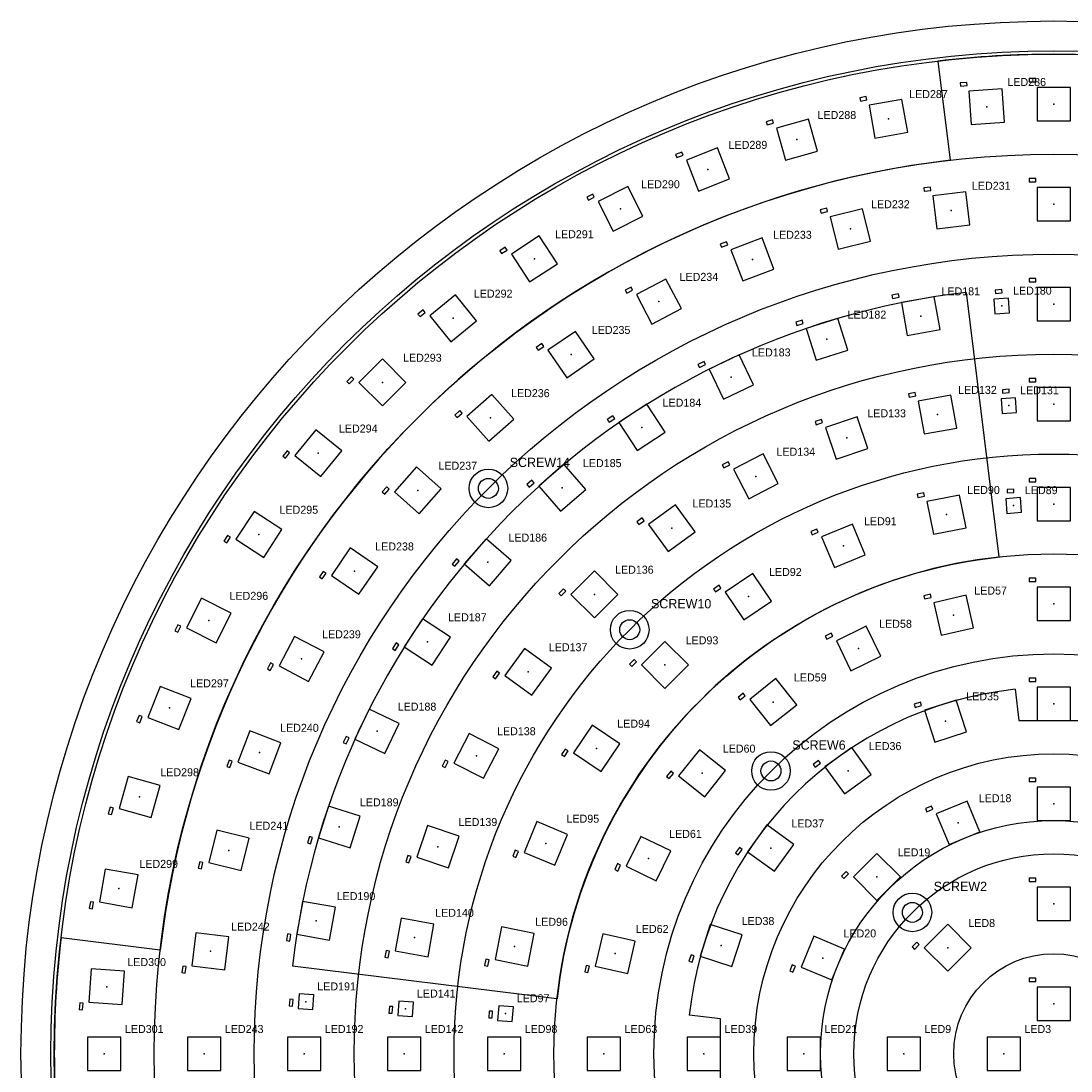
# Model space of a CAD drawing. Header units: millimetres. Extents: x -155 to 155, y -155 to 155.
# Tile 2 of 4: x -155 to 3, y -3 to 155. Entities that reach past the tile are written whole.
import ezdxf

# ---------------------------------------------------------------- set-up
doc = ezdxf.new("R2010")
doc.units = ezdxf.units.MM
for name, color, linetype in [('CAP_0402_BODY', 3, 'CONTINUOUS'), ('LABELS', 7, 'CONTINUOUS'), ('LED_2020_BODY', 30, 'CONTINUOUS'), ('LED_5050_BODY', 5, 'CONTINUOUS'), ('LED_CENTRES', 8, 'CONTINUOUS'), ('MOUNT_DRILL', 2, 'CONTINUOUS'), ('MOUNT_PAD_OD', 2, 'CONTINUOUS'), ('PCB_OUTLINE', 7, 'CONTINUOUS'), ('RING_BOUNDARIES', 8, 'CONTINUOUS'), ('SENSOR_REF', 9, 'CONTINUOUS'), ('TARGET_PATTERN', 1, 'CONTINUOUS')]:
    doc.layers.add(name, color=color, linetype=linetype)

msp = doc.modelspace()

# ---------------------------------------------------------------- linework, layer by layer
at = {"layer": 'CAP_0402_BODY'}
for p, q in [((-13.02, 145.79), (-14.02, 145.72)), ((-14.02, 145.72), (-13.98, 145.23)), ((-13.98, 145.23), (-12.98, 145.3)), ((-12.98, 145.3), (-13.02, 145.79)), ((-2.7, 146.35), (-3.7, 146.35)), ((-3.7, 146.35), (-3.7, 145.85)), ((-3.7, 145.85), (-2.7, 145.85)), ((-2.7, 145.85), (-2.7, 146.35)), ((-28.12, 143.65), (-29.11, 143.47)), ((-29.11, 143.47), (-29.02, 142.98)), ((-28.04, 143.16), (-28.12, 143.65)), ((-29.02, 142.98), (-28.04, 143.16)), ((-42.18, 140.17), (-43.14, 139.89)), ((-43.14, 139.89), (-43.01, 139.41)), ((-43.01, 139.41), (-42.05, 139.68)), ((-42.05, 139.68), (-42.18, 140.17)), ((-55.81, 135.32), (-56.74, 134.95)), ((-56.74, 134.95), (-56.56, 134.49)), ((-56.56, 134.49), (-55.63, 134.85)), ((-55.63, 134.85), (-55.81, 135.32)), ((-2.7, 131.35), (-3.7, 131.35)), ((-3.7, 131.35), (-3.7, 130.85)), ((-3.7, 130.85), (-2.7, 130.85)), ((-2.7, 130.85), (-2.7, 131.35)), ((-18.51, 130.07), (-19.51, 129.95)), ((-19.51, 129.95), (-19.45, 129.45)), ((-19.45, 129.45), (-18.45, 129.57)), ((-18.45, 129.57), (-18.51, 130.07)), ((-69.18, 129), (-70.07, 128.54)), ((-70.07, 128.54), (-69.84, 128.09)), ((-69.84, 128.09), (-68.95, 128.55)), ((-68.95, 128.55), (-69.18, 129)), ((-34.06, 126.89), (-35.03, 126.65)), ((-35.03, 126.65), (-34.91, 126.16)), ((-34.91, 126.16), (-33.94, 126.4)), ((-33.94, 126.4), (-34.06, 126.89)), ((-49.1, 121.86), (-50.04, 121.5)), ((-50.04, 121.5), (-49.86, 121.03)), ((-49.86, 121.03), (-48.92, 121.39)), ((-48.92, 121.39), (-49.1, 121.86)), ((-82.31, 121.04), (-83.14, 120.5)), ((-83.14, 120.5), (-82.87, 120.08)), ((-82.87, 120.08), (-82.03, 120.62)), ((-82.03, 120.62), (-82.31, 121.04)), ((-63.43, 115.05), (-64.32, 114.59)), ((-63.2, 114.61), (-63.43, 115.05)), ((-2.7, 116.35), (-3.7, 116.35)), ((-3.7, 116.35), (-3.7, 115.85)), ((-3.7, 115.85), (-2.7, 115.85)), ((-2.7, 115.85), (-2.7, 116.35)), ((-64.32, 114.59), (-64.09, 114.14)), ((-64.09, 114.14), (-63.2, 114.61)), ((-23.29, 114.03), (-24.28, 113.85)), ((-24.28, 113.85), (-24.19, 113.36)), ((-24.19, 113.36), (-23.21, 113.53)), ((-23.21, 113.53), (-23.29, 114.03)), ((-7.77, 114.69), (-8.77, 114.62)), ((-8.77, 114.62), (-8.74, 114.12)), ((-8.74, 114.12), (-7.74, 114.19)), ((-7.74, 114.19), (-7.77, 114.69)), ((-94.65, 111.65), (-95.43, 111.02)), ((-95.43, 111.02), (-95.11, 110.63)), ((-95.11, 110.63), (-94.34, 111.26)), ((-94.34, 111.26), (-94.65, 111.65)), ((-37.77, 110.08), (-38.72, 109.78)), ((-38.72, 109.78), (-38.57, 109.3)), ((-38.57, 109.3), (-37.62, 109.61)), ((-37.62, 109.61), (-37.77, 110.08)), ((-76.84, 106.57), (-77.66, 106)), ((-77.66, 106), (-77.38, 105.59)), ((-77.38, 105.59), (-76.55, 106.15)), ((-76.55, 106.15), (-76.84, 106.57)), ((-52.48, 103.88), (-53.39, 103.45)), ((-53.39, 103.45), (-53.17, 102.99)), ((-53.17, 102.99), (-52.27, 103.42)), ((-52.27, 103.42), (-52.48, 103.88)), ((-105.39, 101.58), (-106.1, 100.87)), ((-106.1, 100.87), (-105.75, 100.52)), ((-105.75, 100.52), (-105.04, 101.22)), ((-105.04, 101.22), (-105.39, 101.58)), ((-2.7, 101.35), (-3.7, 101.35)), ((-3.7, 101.35), (-3.7, 100.85)), ((-2.7, 100.85), (-2.7, 101.35)), ((-6.7, 99.73), (-7.7, 99.66)), ((-7.7, 99.66), (-7.66, 99.16)), ((-6.66, 99.23), (-6.7, 99.73)), ((-3.7, 100.85), (-2.7, 100.85)), ((-20.79, 99.23), (-21.77, 99.05)), ((-21.77, 99.05), (-21.68, 98.56)), ((-21.68, 98.56), (-20.7, 98.74)), ((-20.7, 98.74), (-20.79, 99.23)), ((-7.66, 99.16), (-6.66, 99.23)), ((-89.12, 96.53), (-89.87, 95.86)), ((-89.54, 95.49), (-88.79, 96.15)), ((-88.79, 96.15), (-89.12, 96.53)), ((-89.87, 95.86), (-89.54, 95.49)), ((-66.17, 95.74), (-67, 95.19)), ((-67, 95.19), (-66.73, 94.77)), ((-66.73, 94.77), (-65.89, 95.32)), ((-65.89, 95.32), (-66.17, 95.74)), ((-34.86, 95.21), (-35.8, 94.89)), ((-35.8, 94.89), (-35.65, 94.41)), ((-35.65, 94.41), (-34.7, 94.73)), ((-34.7, 94.73), (-34.86, 95.21)), ((-115.07, 90.47), (-115.7, 89.7)), ((-115.31, 89.38), (-114.68, 90.16)), ((-114.68, 90.16), (-115.07, 90.47)), ((-115.7, 89.7), (-115.31, 89.38)), ((-48.86, 88.84), (-49.75, 88.38)), ((-49.75, 88.38), (-49.52, 87.93)), ((-49.52, 87.93), (-48.63, 88.39)), ((-48.63, 88.39), (-48.86, 88.84)), ((-78.32, 86.08), (-79.08, 85.43)), ((-79.08, 85.43), (-78.75, 85.05)), ((-78.75, 85.05), (-78, 85.7)), ((-78, 85.7), (-78.32, 86.08)), ((-2.7, 86.35), (-3.7, 86.35)), ((-3.7, 86.35), (-3.7, 85.85)), ((-3.7, 85.85), (-2.7, 85.85)), ((-2.7, 85.85), (-2.7, 86.35)), ((-100.11, 85.08), (-100.77, 84.33)), ((-100.77, 84.33), (-100.4, 84)), ((-100.4, 84), (-99.73, 84.75)), ((-99.73, 84.75), (-100.11, 85.08)), ((-19.49, 84.16), (-20.47, 83.97)), ((-20.47, 83.97), (-20.38, 83.48)), ((-20.38, 83.48), (-19.4, 83.67)), ((-19.4, 83.67), (-19.49, 84.16)), ((-6, 84.74), (-6.99, 84.67)), ((-6.99, 84.67), (-6.96, 84.17)), ((-6.96, 84.17), (-5.96, 84.24)), ((-5.96, 84.24), (-6, 84.74)), ((-61.76, 80.41), (-62.57, 79.82)), ((-61.46, 80), (-61.76, 80.41)), ((-62.57, 79.82), (-62.27, 79.41)), ((-62.27, 79.41), (-61.46, 80)), ((-124, 77.79), (-124.54, 76.95)), ((-124.12, 76.68), (-123.58, 77.51)), ((-123.58, 77.51), (-124, 77.79)), ((-35.54, 78.74), (-36.46, 78.36)), ((-36.46, 78.36), (-36.27, 77.9)), ((-36.27, 77.9), (-35.35, 78.28)), ((-35.35, 78.28), (-35.54, 78.74)), ((-124.54, 76.95), (-124.12, 76.68)), ((-89.62, 74.25), (-90.28, 73.49)), ((-89.24, 73.92), (-89.62, 74.25)), ((-90.28, 73.49), (-89.9, 73.16)), ((-89.9, 73.16), (-89.24, 73.92)), ((-109.63, 72.39), (-110.2, 71.57)), ((-110.2, 71.57), (-109.79, 71.29)), ((-109.79, 71.29), (-109.22, 72.11)), ((-109.22, 72.11), (-109.63, 72.39)), ((-2.7, 71.35), (-3.7, 71.35)), ((-3.7, 71.35), (-3.7, 70.85)), ((-2.7, 70.85), (-2.7, 71.35)), ((-73.57, 69.76), (-74.28, 69.05)), ((-73.93, 68.7), (-73.22, 69.4)), ((-73.22, 69.4), (-73.57, 69.76)), ((-50.22, 70.3), (-51.05, 69.74)), ((-51.05, 69.74), (-50.77, 69.33)), ((-50.77, 69.33), (-49.94, 69.88)), ((-49.94, 69.88), (-50.22, 70.3)), ((-3.7, 70.85), (-2.7, 70.85)), ((-74.28, 69.05), (-73.93, 68.7)), ((-18.51, 68.96), (-19.48, 68.74)), ((-19.48, 68.74), (-19.37, 68.25)), ((-19.37, 68.25), (-18.4, 68.47)), ((-18.4, 68.47), (-18.51, 68.96)), ((-131.46, 64.37), (-131.92, 63.49)), ((-131.92, 63.49), (-131.47, 63.26)), ((-131.47, 63.26), (-131.01, 64.15)), ((-131.01, 64.15), (-131.46, 64.37)), ((-33.39, 63.11), (-34.29, 62.68)), ((-33.17, 62.66), (-33.39, 63.11)), ((-98.71, 61.66), (-99.26, 60.82)), ((-98.29, 61.38), (-98.71, 61.66)), ((-34.29, 62.68), (-34.07, 62.23)), ((-34.07, 62.23), (-33.17, 62.66)), ((-99.26, 60.82), (-98.84, 60.54)), ((-98.84, 60.54), (-98.29, 61.38)), ((-117.56, 58.65), (-118.02, 57.77)), ((-117.58, 57.53), (-117.12, 58.42)), ((-117.12, 58.42), (-117.56, 58.65)), ((-62.97, 59.15), (-63.67, 58.44)), ((-63.67, 58.44), (-63.32, 58.09)), ((-63.32, 58.09), (-62.61, 58.8)), ((-62.61, 58.8), (-62.97, 59.15)), ((-118.02, 57.77), (-117.58, 57.53)), ((-83.58, 57.39), (-84.17, 56.58)), ((-83.76, 56.28), (-83.18, 57.09)), ((-83.18, 57.09), (-83.58, 57.39)), ((-84.17, 56.58), (-83.76, 56.28)), ((-2.7, 56.35), (-3.7, 56.35)), ((-3.7, 56.35), (-3.7, 55.85)), ((-3.7, 55.85), (-2.7, 55.85)), ((-2.7, 55.85), (-2.7, 56.35)), ((-46.6, 54.1), (-47.38, 53.48)), ((-47.07, 53.09), (-46.29, 53.71)), ((-46.29, 53.71), (-46.6, 54.1)), ((-47.38, 53.48), (-47.07, 53.09)), ((-19.98, 52.76), (-20.93, 52.45)), ((-20.93, 52.45), (-20.78, 51.97)), ((-20.78, 51.97), (-19.83, 52.28)), ((-19.83, 52.28), (-19.98, 52.76)), ((-137.28, 50.78), (-137.65, 49.85)), ((-136.82, 50.6), (-137.28, 50.78)), ((-137.18, 49.67), (-136.82, 50.6)), ((-137.65, 49.85), (-137.18, 49.67)), ((-106.2, 47.61), (-106.63, 46.71)), ((-105.75, 47.39), (-106.2, 47.61)), ((-106.18, 46.49), (-105.75, 47.39)), ((-106.63, 46.71), (-106.18, 46.49)), ((-73.3, 45.73), (-73.85, 44.9)), ((-72.88, 45.45), (-73.3, 45.73)), ((-73.85, 44.9), (-73.44, 44.62)), ((-73.44, 44.62), (-72.88, 45.45)), ((-123.77, 44.05), (-124.13, 43.12)), ((-124.13, 43.12), (-123.66, 42.94)), ((-123.3, 43.88), (-123.77, 44.05)), ((-123.66, 42.94), (-123.3, 43.88)), ((-91.31, 44.06), (-91.77, 43.17)), ((-91.77, 43.17), (-91.33, 42.94)), ((-91.33, 42.94), (-90.87, 43.83)), ((-90.87, 43.83), (-91.31, 44.06)), ((-35.31, 44), (-36.12, 43.41)), ((-36.12, 43.41), (-35.82, 43.01)), ((-35.82, 43.01), (-35.01, 43.6)), ((-35.01, 43.6), (-35.31, 44)), ((-57.47, 42.38), (-58.09, 41.59)), ((-58.09, 41.59), (-57.7, 41.28)), ((-57.7, 41.28), (-57.08, 42.06)), ((-57.08, 42.06), (-57.47, 42.38)), ((-2.7, 41.35), (-3.7, 41.35)), ((-3.7, 41.35), (-3.7, 40.85)), ((-2.7, 40.85), (-2.7, 41.35)), ((-3.7, 40.85), (-2.7, 40.85)), ((-141.63, 36.98), (-141.9, 36.02)), ((-141.14, 36.85), (-141.63, 36.98)), ((-141.41, 35.88), (-141.14, 36.85)), ((-18.32, 37.17), (-19.24, 36.79)), ((-19.24, 36.79), (-19.05, 36.32)), ((-19.05, 36.32), (-18.13, 36.71)), ((-18.13, 36.71), (-18.32, 37.17)), ((-141.9, 36.02), (-141.41, 35.88)), ((-111.72, 32.62), (-112.02, 31.67)), ((-112.02, 31.67), (-111.54, 31.52)), ((-111.24, 32.47), (-111.72, 32.62)), ((-111.54, 31.52), (-111.24, 32.47)), ((-80.81, 30.55), (-81.19, 29.63)), ((-80.35, 30.36), (-80.81, 30.55)), ((-80.73, 29.44), (-80.35, 30.36)), ((-47.18, 30.94), (-47.76, 30.13)), ((-47.76, 30.13), (-47.36, 29.83)), ((-47.36, 29.83), (-46.77, 30.64)), ((-46.77, 30.64), (-47.18, 30.94)), ((-128.18, 28.81), (-128.42, 27.84)), ((-127.69, 28.69), (-128.18, 28.81)), ((-127.93, 27.72), (-127.69, 28.69)), ((-96.93, 29.74), (-97.25, 28.79)), ((-97.25, 28.79), (-96.77, 28.63)), ((-96.45, 29.58), (-96.93, 29.74)), ((-96.77, 28.63), (-96.45, 29.58)), ((-81.19, 29.63), (-80.73, 29.44)), ((-65.46, 28.52), (-65.89, 27.62)), ((-65.01, 28.31), (-65.46, 28.52)), ((-128.42, 27.84), (-127.93, 27.72)), ((-65.89, 27.62), (-65.44, 27.41)), ((-65.44, 27.41), (-65.01, 28.31)), ((-31.15, 27.33), (-31.86, 26.62)), ((-31.5, 26.27), (-30.79, 26.98)), ((-30.79, 26.98), (-31.15, 27.33)), ((-31.86, 26.62), (-31.5, 26.27)), ((-2.7, 26.35), (-3.7, 26.35)), ((-3.7, 26.35), (-3.7, 25.85)), ((-3.7, 25.85), (-2.7, 25.85)), ((-2.7, 25.85), (-2.7, 26.35)), ((-144.59, 22.81), (-144.76, 21.82)), ((-144.1, 22.72), (-144.59, 22.81)), ((-144.27, 21.73), (-144.1, 22.72)), ((-144.76, 21.82), (-144.27, 21.73)), ((-114.98, 17.98), (-115.16, 17)), ((-114.49, 17.89), (-114.98, 17.98)), ((-114.67, 16.91), (-114.49, 17.89)), ((-115.16, 17), (-114.67, 16.91)), ((-20.54, 16.72), (-21.25, 16.02)), ((-21.25, 16.02), (-20.9, 15.66)), ((-20.9, 15.66), (-20.19, 16.37)), ((-20.19, 16.37), (-20.54, 16.72)), ((-100.2, 15.47), (-100.38, 14.49)), ((-100.38, 14.49), (-99.89, 14.4)), ((-99.71, 15.39), (-100.2, 15.47)), ((-99.89, 14.4), (-99.71, 15.39)), ((-85.22, 14.2), (-85.41, 13.22)), ((-84.73, 14.1), (-85.22, 14.2)), ((-54.43, 14.85), (-54.74, 13.89)), ((-53.95, 14.69), (-54.43, 14.85)), ((-54.26, 13.74), (-53.95, 14.69)), ((-130.72, 13.15), (-130.84, 12.16)), ((-130.22, 13.09), (-130.72, 13.15)), ((-130.34, 12.1), (-130.22, 13.09)), ((-85.41, 13.22), (-84.92, 13.12)), ((-84.92, 13.12), (-84.73, 14.1)), ((-70.16, 13.24), (-70.38, 12.27)), ((-69.67, 13.13), (-70.16, 13.24)), ((-69.9, 12.16), (-69.67, 13.13)), ((-54.74, 13.89), (-54.26, 13.74)), ((-39.24, 13.33), (-39.62, 12.41)), ((-38.77, 13.14), (-39.24, 13.33)), ((-39.16, 12.21), (-38.77, 13.14)), ((-130.84, 12.16), (-130.34, 12.1)), ((-70.38, 12.27), (-69.9, 12.16)), ((-39.62, 12.41), (-39.16, 12.21)), ((-2.7, 11.35), (-3.7, 11.35)), ((-3.7, 11.35), (-3.7, 10.85)), ((-2.7, 10.85), (-2.7, 11.35)), ((-3.7, 10.85), (-2.7, 10.85)), ((-114.66, 8.17), (-114.73, 7.17)), ((-114.16, 8.14), (-114.66, 8.17)), ((-114.23, 7.14), (-114.16, 8.14)), ((-146.18, 7.63), (-146.25, 6.63)), ((-146.25, 6.63), (-145.75, 6.6)), ((-145.68, 7.6), (-146.18, 7.63)), ((-145.75, 6.6), (-145.68, 7.6)), ((-114.73, 7.17), (-114.23, 7.14)), ((-99.7, 7.1), (-99.77, 6.1)), ((-99.2, 7.06), (-99.7, 7.1)), ((-99.27, 6.07), (-99.2, 7.06)), ((-84.71, 6.4), (-84.78, 5.4)), ((-84.21, 6.36), (-84.71, 6.4)), ((-84.28, 5.36), (-84.21, 6.36)), ((-99.77, 6.1), (-99.27, 6.07)), ((-84.78, 5.4), (-84.28, 5.36))]:
    msp.add_line(p, q, dxfattribs=at)
at = {"layer": 'LED_2020_BODY'}
for p, q in [((-6.78, 113.4), (-8.98, 113.25)), ((-8.98, 113.25), (-8.82, 111.06)), ((-6.63, 111.21), (-6.78, 113.4)), ((-8.82, 111.06), (-6.63, 111.21)), ((-5.71, 98.44), (-7.9, 98.29)), ((-7.9, 98.29), (-7.75, 96.09)), ((-5.56, 96.25), (-5.71, 98.44)), ((-7.75, 96.09), (-5.56, 96.25)), ((-5, 83.46), (-7.2, 83.3)), ((-7.2, 83.3), (-7.03, 81.1)), ((-4.84, 81.26), (-5, 83.46)), ((-7.03, 81.1), (-4.84, 81.26)), ((-113.25, 8.98), (-113.4, 6.78)), ((-111.06, 8.82), (-113.25, 8.98)), ((-111.21, 6.63), (-111.06, 8.82)), ((-98.29, 7.9), (-98.44, 5.71)), ((-96.09, 7.75), (-98.29, 7.9)), ((-113.4, 6.78), (-111.21, 6.63)), ((-96.25, 5.56), (-96.09, 7.75)), ((-83.3, 7.2), (-83.46, 5)), ((-81.1, 7.03), (-83.3, 7.2)), ((-81.26, 4.84), (-81.1, 7.03)), ((-98.44, 5.71), (-96.25, 5.56)), ((-83.46, 5), (-81.26, 4.84))]:
    msp.add_line(p, q, dxfattribs=at)
at = {"layer": 'LED_5050_BODY'}
for p, q in [((2.5, 145), (-2.5, 145)), ((-2.5, 145), (-2.5, 140)), ((2.5, 140), (2.5, 145)), ((-7.74, 144.82), (-12.72, 144.46)), ((-12.72, 144.46), (-12.37, 139.47)), ((-7.38, 139.83), (-7.74, 144.82)), ((-22.77, 143.22), (-27.69, 142.35)), ((-27.69, 142.35), (-26.82, 137.43)), ((-21.9, 138.3), (-22.77, 143.22)), ((-36.81, 140.27), (-41.62, 138.92)), ((-35.46, 135.46), (-36.81, 140.27)), ((-41.62, 138.92), (-40.27, 134.11)), ((-12.37, 139.47), (-7.38, 139.83)), ((-2.5, 140), (2.5, 140)), ((-26.82, 137.43), (-21.9, 138.3)), ((-50.48, 135.95), (-55.13, 134.13)), ((-48.66, 131.3), (-50.48, 135.95)), ((-55.13, 134.13), (-53.31, 129.48)), ((-40.27, 134.11), (-35.46, 135.46)), ((-53.31, 129.48), (-48.66, 131.3)), ((-63.94, 130.17), (-68.39, 127.89)), ((-61.66, 125.72), (-63.94, 130.17)), ((-13.19, 129.35), (-18.15, 128.75)), ((-12.59, 124.39), (-13.19, 129.35)), ((2.5, 130), (-2.5, 130)), ((-2.5, 130), (-2.5, 125)), ((2.5, 125), (2.5, 130)), ((-68.39, 127.89), (-66.1, 123.44)), ((-18.15, 128.75), (-17.55, 123.79)), ((-28.68, 126.82), (-33.54, 125.62)), ((-27.49, 121.97), (-28.68, 126.82)), ((-66.1, 123.44), (-61.66, 125.72)), ((-33.54, 125.62), (-32.34, 120.77)), ((-2.5, 125), (2.5, 125)), ((-17.55, 123.79), (-12.59, 124.39)), ((-77.21, 122.76), (-81.4, 120.02)), ((-74.48, 118.57), (-77.21, 122.76)), ((-43.76, 122.44), (-48.44, 120.67)), ((-41.99, 117.76), (-43.76, 122.44)), ((-32.34, 120.77), (-27.49, 121.97)), ((-81.4, 120.02), (-78.67, 115.84)), ((-48.44, 120.67), (-46.66, 115.99)), ((-78.67, 115.84), (-74.48, 118.57)), ((-46.66, 115.99), (-41.99, 117.76)), ((-58.2, 116.27), (-62.63, 113.95)), ((-55.88, 111.84), (-58.2, 116.27)), ((-89.77, 113.89), (-93.65, 110.73)), ((-86.61, 110.02), (-89.77, 113.89)), ((-62.63, 113.95), (-60.3, 109.52)), ((-17.94, 113.62), (-22.86, 112.73)), ((-17.05, 108.7), (-17.94, 113.62)), ((2.5, 115), (-2.5, 115)), ((-2.5, 115), (-2.5, 110)), ((2.5, 110), (2.5, 115)), ((-22.86, 112.73), (-21.97, 107.81)), ((-93.65, 110.73), (-90.48, 106.86)), ((-60.3, 109.52), (-55.88, 111.84)), ((-32.41, 110.37), (-37.17, 108.86)), ((-30.89, 105.6), (-32.41, 110.37)), ((-90.48, 106.86), (-86.61, 110.02)), ((-37.17, 108.86), (-35.66, 104.09)), ((-2.5, 110), (2.5, 110)), ((-71.79, 108.41), (-75.91, 105.57)), ((-68.95, 104.29), (-71.79, 108.41)), ((-21.97, 107.81), (-17.05, 108.7)), ((-35.66, 104.09), (-30.89, 105.6)), ((-100.76, 104.3), (-104.3, 100.76)), ((-97.23, 100.76), (-100.76, 104.3)), ((-75.91, 105.57), (-73.07, 101.45)), ((-73.07, 101.45), (-68.95, 104.29)), ((-47.21, 104.89), (-51.72, 102.74)), ((-45.06, 100.38), (-47.21, 104.89)), ((-51.72, 102.74), (-49.57, 98.23)), ((-104.3, 100.76), (-100.76, 97.23)), ((-100.76, 97.23), (-97.23, 100.76)), ((-49.57, 98.23), (-45.06, 100.38)), ((2.5, 100), (-2.5, 100)), ((-2.5, 100), (-2.5, 95)), ((2.5, 95), (2.5, 100)), ((-84.33, 98.96), (-88.08, 95.65)), ((-81.02, 95.22), (-84.33, 98.96)), ((-15.43, 98.83), (-20.35, 97.94)), ((-20.35, 97.94), (-19.45, 93.02)), ((-14.54, 93.91), (-15.43, 98.83)), ((-61.08, 97.47), (-65.26, 94.72)), ((-58.33, 93.29), (-61.08, 97.47)), ((-88.08, 95.65), (-84.76, 91.91)), ((-84.76, 91.91), (-81.02, 95.22)), ((-65.26, 94.72), (-62.51, 90.55)), ((-29.5, 95.58), (-34.24, 93.99)), ((-27.9, 90.84), (-29.5, 95.58)), ((-2.5, 95), (2.5, 95)), ((-110.73, 93.65), (-113.89, 89.77)), ((-106.86, 90.48), (-110.73, 93.65)), ((-62.51, 90.55), (-58.33, 93.29)), ((-34.24, 93.99), (-32.64, 89.25)), ((-19.45, 93.02), (-14.54, 93.91)), ((-110.02, 86.61), (-106.86, 90.48)), ((-43.62, 90.02), (-48.06, 87.73)), ((-41.33, 85.58), (-43.62, 90.02)), ((-32.64, 89.25), (-27.9, 90.84)), ((-113.89, 89.77), (-110.02, 86.61)), ((-73.51, 88.47), (-77.29, 85.19)), ((-70.23, 84.7), (-73.51, 88.47)), ((-95.65, 88.08), (-98.96, 84.33)), ((-91.91, 84.76), (-95.65, 88.08)), ((-48.06, 87.73), (-45.77, 83.28)), ((-77.29, 85.19), (-74.01, 81.42)), ((-45.77, 83.28), (-41.33, 85.58)), ((-98.96, 84.33), (-95.22, 81.02)), ((-95.22, 81.02), (-91.91, 84.76)), ((-74.01, 81.42), (-70.23, 84.7)), ((-14.13, 83.85), (-19.03, 82.88)), ((-13.16, 78.95), (-14.13, 83.85)), ((2.5, 85), (-2.5, 85)), ((-2.5, 85), (-2.5, 80)), ((2.5, 80), (2.5, 85)), ((-56.76, 82.37), (-60.8, 79.43)), ((-53.82, 78.33), (-56.76, 82.37)), ((-19.03, 82.88), (-18.06, 77.98)), ((-120.02, 81.4), (-122.76, 77.21)), ((-115.84, 78.67), (-120.02, 81.4)), ((-60.8, 79.43), (-57.86, 75.39)), ((-30.22, 79.49), (-34.84, 77.57)), ((-28.3, 74.87), (-30.22, 79.49)), ((-18.06, 77.98), (-13.16, 78.95)), ((-2.5, 80), (2.5, 80)), ((-118.57, 74.48), (-115.84, 78.67)), ((-85.19, 77.29), (-88.47, 73.51)), ((-81.42, 74.01), (-85.19, 77.29)), ((-57.86, 75.39), (-53.82, 78.33)), ((-34.84, 77.57), (-32.92, 72.95)), ((-122.76, 77.21), (-118.57, 74.48)), ((-105.57, 75.91), (-108.41, 71.79)), ((-101.45, 73.07), (-105.57, 75.91)), ((-32.92, 72.95), (-28.3, 74.87)), ((-104.29, 68.95), (-101.45, 73.07)), ((-88.47, 73.51), (-84.7, 70.23)), ((-84.7, 70.23), (-81.42, 74.01)), ((-108.41, 71.79), (-104.29, 68.95)), ((-68.94, 72.48), (-72.48, 68.94)), ((-65.41, 68.94), (-68.94, 72.48)), ((-45.14, 72.06), (-49.3, 69.29)), ((-42.37, 67.91), (-45.14, 72.06)), ((2.5, 70), (-2.5, 70)), ((-2.5, 70), (-2.5, 65)), ((2.5, 65), (2.5, 70)), ((-127.89, 68.39), (-130.17, 63.94)), ((-123.44, 66.1), (-127.89, 68.39)), ((-72.48, 68.94), (-68.94, 65.41)), ((-68.94, 65.41), (-65.41, 68.94)), ((-49.3, 69.29), (-46.52, 65.13)), ((-46.52, 65.13), (-42.37, 67.91)), ((-13.14, 68.8), (-18.01, 67.69)), ((-12.03, 63.93), (-13.14, 68.8)), ((-18.01, 67.69), (-16.9, 62.81)), ((-125.72, 61.66), (-123.44, 66.1)), ((-94.72, 65.26), (-97.47, 61.08)), ((-90.55, 62.51), (-94.72, 65.26)), ((-2.5, 65), (2.5, 65)), ((-130.17, 63.94), (-125.72, 61.66)), ((-28.12, 64.15), (-32.62, 61.98)), ((-25.95, 59.65), (-28.12, 64.15)), ((-16.9, 62.81), (-12.03, 63.93)), ((-113.95, 62.63), (-116.27, 58.2)), ((-109.52, 60.3), (-113.95, 62.63)), ((-93.29, 58.33), (-90.55, 62.51)), ((-58.34, 61.87), (-61.87, 58.34)), ((-54.8, 58.34), (-58.34, 61.87)), ((-32.62, 61.98), (-30.45, 57.48)), ((-111.84, 55.88), (-109.52, 60.3)), ((-97.47, 61.08), (-93.29, 58.33)), ((-79.43, 60.8), (-82.37, 56.76)), ((-75.39, 57.86), (-79.43, 60.8)), ((-61.87, 58.34), (-58.34, 54.8)), ((-58.34, 54.8), (-54.8, 58.34)), ((-30.45, 57.48), (-25.95, 59.65)), ((-116.27, 58.2), (-111.84, 55.88)), ((-82.37, 56.76), (-78.33, 53.82)), ((-78.33, 53.82), (-75.39, 57.86)), ((-41.69, 56.29), (-45.6, 53.17)), ((-38.57, 52.38), (-41.69, 56.29)), ((-134.13, 55.13), (-135.95, 50.48)), ((-129.48, 53.31), (-134.13, 55.13)), ((2.5, 55), (-2.5, 55)), ((-2.5, 55), (-2.5, 50)), ((2.5, 50), (2.5, 55)), ((-131.3, 48.66), (-129.48, 53.31)), ((-45.6, 53.17), (-42.48, 49.26)), ((-42.48, 49.26), (-38.57, 52.38)), ((-14.62, 53.08), (-19.37, 51.54)), ((-13.07, 48.33), (-14.62, 53.08)), ((-135.95, 50.48), (-131.3, 48.66)), ((-102.74, 51.72), (-104.89, 47.21)), ((-98.23, 49.57), (-102.74, 51.72)), ((-19.37, 51.54), (-17.83, 46.78)), ((-100.38, 45.06), (-98.23, 49.57)), ((-69.29, 49.3), (-72.06, 45.14)), ((-65.13, 46.52), (-69.29, 49.3)), ((-2.5, 50), (2.5, 50)), ((-120.67, 48.44), (-122.44, 43.76)), ((-115.99, 46.66), (-120.67, 48.44)), ((-87.73, 48.06), (-90.02, 43.62)), ((-83.28, 45.77), (-87.73, 48.06)), ((-17.83, 46.78), (-13.07, 48.33)), ((-117.76, 41.99), (-115.99, 46.66)), ((-104.89, 47.21), (-100.38, 45.06)), ((-85.58, 41.33), (-83.28, 45.77)), ((-67.91, 42.37), (-65.13, 46.52)), ((-30.31, 45.97), (-34.35, 43.03)), ((-27.37, 41.92), (-30.31, 45.97)), ((-72.06, 45.14), (-67.91, 42.37)), ((-53.17, 45.6), (-56.29, 41.69)), ((-49.26, 42.48), (-53.17, 45.6)), ((-122.44, 43.76), (-117.76, 41.99)), ((-90.02, 43.62), (-85.58, 41.33)), ((-34.35, 43.03), (-31.41, 38.98)), ((-138.92, 41.62), (-140.27, 36.81)), ((-134.11, 40.27), (-138.92, 41.62)), ((-56.29, 41.69), (-52.38, 38.57)), ((-52.38, 38.57), (-49.26, 42.48)), ((-31.41, 38.98), (-27.37, 41.92)), ((-135.46, 35.46), (-134.11, 40.27)), ((2.5, 40), (-2.5, 40)), ((-2.5, 40), (-2.5, 35)), ((2.5, 35), (2.5, 40)), ((-13, 37.91), (-17.62, 36)), ((-11.08, 33.29), (-13, 37.91)), ((-140.27, 36.81), (-135.46, 35.46)), ((-108.86, 37.17), (-110.37, 32.41)), ((-104.09, 35.66), (-108.86, 37.17)), ((-105.6, 30.89), (-104.09, 35.66)), ((-77.57, 34.84), (-79.49, 30.22)), ((-72.95, 32.92), (-77.57, 34.84)), ((-17.62, 36), (-15.7, 31.38)), ((-2.5, 35), (2.5, 35)), ((-125.62, 33.54), (-126.82, 28.68)), ((-120.77, 32.34), (-125.62, 33.54)), ((-93.99, 34.24), (-95.58, 29.5)), ((-89.25, 32.64), (-93.99, 34.24)), ((-43.03, 34.35), (-45.97, 30.31)), ((-38.98, 31.41), (-43.03, 34.35)), ((-15.7, 31.38), (-11.08, 33.29)), ((-121.97, 27.49), (-120.77, 32.34)), ((-110.37, 32.41), (-105.6, 30.89)), ((-90.84, 27.9), (-89.25, 32.64)), ((-74.87, 28.3), (-72.95, 32.92)), ((-61.98, 32.62), (-64.15, 28.12)), ((-57.48, 30.45), (-61.98, 32.62)), ((-79.49, 30.22), (-74.87, 28.3)), ((-59.65, 25.95), (-57.48, 30.45)), ((-45.97, 30.31), (-41.92, 27.37)), ((-41.92, 27.37), (-38.98, 31.41)), ((-26.52, 30.05), (-30.05, 26.52)), ((-22.98, 26.52), (-26.52, 30.05)), ((-126.82, 28.68), (-121.97, 27.49)), ((-95.58, 29.5), (-90.84, 27.9)), ((-142.35, 27.69), (-143.22, 22.77)), ((-137.43, 26.82), (-142.35, 27.69)), ((-138.3, 21.9), (-137.43, 26.82)), ((-64.15, 28.12), (-59.65, 25.95)), ((-30.05, 26.52), (-26.52, 22.98)), ((-26.52, 22.98), (-22.98, 26.52)), ((2.5, 25), (-2.5, 25)), ((-2.5, 25), (-2.5, 20)), ((2.5, 20), (2.5, 25)), ((-143.22, 22.77), (-138.3, 21.9)), ((-112.73, 22.86), (-113.62, 17.94)), ((-107.81, 21.97), (-112.73, 22.86)), ((-108.7, 17.05), (-107.81, 21.97)), ((-97.94, 20.35), (-98.83, 15.43)), ((-93.02, 19.45), (-97.94, 20.35)), ((-93.91, 14.54), (-93.02, 19.45)), ((-82.88, 19.03), (-83.85, 14.13)), ((-77.98, 18.06), (-82.88, 19.03)), ((-51.54, 19.37), (-53.08, 14.62)), ((-46.78, 17.83), (-51.54, 19.37)), ((-15.91, 19.45), (-19.45, 15.91)), ((-12.37, 15.91), (-15.91, 19.45)), ((-2.5, 20), (2.5, 20)), ((-128.75, 18.15), (-129.35, 13.19)), ((-123.79, 17.55), (-128.75, 18.15)), ((-124.39, 12.59), (-123.79, 17.55)), ((-113.62, 17.94), (-108.7, 17.05)), ((-78.95, 13.16), (-77.98, 18.06)), ((-67.69, 18.01), (-68.8, 13.14)), ((-62.81, 16.9), (-67.69, 18.01)), ((-48.33, 13.07), (-46.78, 17.83)), ((-36, 17.62), (-37.91, 13)), ((-31.38, 15.7), (-36, 17.62)), ((-63.93, 12.03), (-62.81, 16.9)), ((-19.45, 15.91), (-15.91, 12.37)), ((-15.91, 12.37), (-12.37, 15.91)), ((-98.83, 15.43), (-93.91, 14.54)), ((-53.08, 14.62), (-48.33, 13.07)), ((-33.29, 11.08), (-31.38, 15.7)), ((-144.46, 12.72), (-144.82, 7.74)), ((-139.47, 12.37), (-144.46, 12.72)), ((-129.35, 13.19), (-124.39, 12.59)), ((-83.85, 14.13), (-78.95, 13.16)), ((-68.8, 13.14), (-63.93, 12.03)), ((-37.91, 13), (-33.29, 11.08)), ((-139.83, 7.38), (-139.47, 12.37)), ((2.5, 10), (-2.5, 10)), ((-2.5, 10), (-2.5, 5)), ((2.5, 5), (2.5, 10)), ((-144.82, 7.74), (-139.83, 7.38)), ((-2.5, 5), (2.5, 5)), ((-140, 2.5), (-145, 2.5)), ((-145, 2.5), (-145, -2.5)), ((-140, -2.5), (-140, 2.5)), ((-125, 2.5), (-130, 2.5)), ((-130, 2.5), (-130, -2.5)), ((-125, -2.5), (-125, 2.5)), ((-110, 2.5), (-115, 2.5)), ((-115, 2.5), (-115, -2.5)), ((-110, -2.5), (-110, 2.5)), ((-95, 2.5), (-100, 2.5)), ((-100, 2.5), (-100, -2.5)), ((-95, -2.5), (-95, 2.5)), ((-80, 2.5), (-85, 2.5)), ((-85, 2.5), (-85, -2.5)), ((-80, -2.5), (-80, 2.5)), ((-65, 2.5), (-70, 2.5)), ((-70, 2.5), (-70, -2.5)), ((-65, -2.5), (-65, 2.5)), ((-50, 2.5), (-55, 2.5)), ((-55, 2.5), (-55, -2.5)), ((-50, -2.5), (-50, 2.5)), ((-35, 2.5), (-40, 2.5)), ((-40, 2.5), (-40, -2.5)), ((-35, -2.5), (-35, 2.5)), ((-20, 2.5), (-25, 2.5)), ((-25, 2.5), (-25, -2.5)), ((-20, -2.5), (-20, 2.5)), ((-5, 2.5), (-10, 2.5)), ((-10, 2.5), (-10, -2.5)), ((-5, -2.5), (-5, 2.5)), ((-145, -2.5), (-140, -2.5)), ((-130, -2.5), (-125, -2.5)), ((-115, -2.5), (-110, -2.5)), ((-100, -2.5), (-95, -2.5)), ((-85, -2.5), (-80, -2.5)), ((-70, -2.5), (-65, -2.5)), ((-55, -2.5), (-50, -2.5)), ((-40, -2.5), (-35, -2.5)), ((-25, -2.5), (-20, -2.5)), ((-10, -2.5), (-5, -2.5))]:
    msp.add_line(p, q, dxfattribs=at)
at = {"layer": 'LED_CENTRES'}
for p in [(-10.05, 142.14), (0, 142.5), (-24.79, 140.33), (-38.54, 137.19), (-51.89, 132.71), (-65.02, 126.8), (-15.37, 126.57), (0, 127.5), (-30.51, 123.8), (-77.94, 119.3), (-45.21, 119.21), (-59.25, 112.9), (-7.8, 112.23), (0, 112.5), (-90.13, 110.38), (-19.95, 110.72), (-34.03, 107.23), (-72.43, 104.93), (-48.39, 101.56), (-100.76, 100.76), (-6.73, 97.27), (0, 97.5), (-84.55, 95.44), (-17.44, 95.93), (-61.8, 94.01), (-31.07, 92.42), (-110.38, 90.13), (-44.7, 86.65), (-95.44, 84.55), (-73.76, 84.94), (-6.02, 82.28), (0, 82.5), (-16.09, 80.91), (-57.31, 78.88), (-119.3, 77.94), (-31.57, 76.22), (-84.94, 73.76), (-104.93, 72.43), (-68.94, 68.94), (-45.83, 68.6), (0, 67.5), (-126.8, 65.02), (-15.02, 65.81), (-94.01, 61.8), (-29.29, 60.82), (-112.9, 59.25), (-58.34, 58.34), (-78.88, 57.31), (-42.09, 52.77), (0, 52.5), (-132.71, 51.89), (-16.22, 49.93), (-101.56, 48.39), (-68.6, 45.83), (-119.21, 45.21), (-86.65, 44.7), (-52.77, 42.09), (-30.86, 42.47), (-137.19, 38.54), (0, 37.5), (-107.23, 34.03), (-14.35, 34.65), (-76.22, 31.57), (-123.8, 30.51), (-92.42, 31.07), (-42.47, 30.86), (-60.82, 29.29), (-26.52, 26.52), (-140.33, 24.79), (0, 22.5), (-110.72, 19.95), (-95.93, 17.44), (-80.91, 16.09), (-49.93, 16.22), (-15.91, 15.91), (-126.57, 15.37), (-65.81, 15.02), (-34.65, 14.35), (-142.14, 10.05), (-112.23, 7.8), (-97.27, 6.73), (0, 7.5), (-82.28, 6.02), (-142.5, 0), (-127.5, 0), (-112.5, 0), (-97.5, 0), (-82.5, 0), (-67.5, 0), (-52.5, 0), (-37.5, 0), (-22.5, 0), (-7.5, 0)]:
    msp.add_point(p, dxfattribs=at)
at = {"layer": 'MOUNT_DRILL'}
for centre in [(-84.85, 84.85), (-63.64, 63.64), (-42.43, 42.43), (-21.21, 21.21)]:
    msp.add_circle(centre, 1.5, dxfattribs=at)
at = {"layer": 'MOUNT_PAD_OD'}
for centre in [(-84.85, 84.85), (-63.64, 63.64), (-42.43, 42.43), (-21.21, 21.21)]:
    msp.add_circle(centre, 2.9, dxfattribs=at)
at = {"layer": 'PCB_OUTLINE'}
msp.add_circle((0, 0), 150, dxfattribs=at)
at = {"layer": 'RING_BOUNDARIES'}
for radius in [150, 135, 120, 105, 90, 75, 60, 45, 30, 15]:
    msp.add_circle((0, 0), radius, dxfattribs=at)
at = {"layer": 'SENSOR_REF'}
for radius in [155, 150.5]:
    msp.add_circle((0, 0), radius, dxfattribs=at)
at = {"layer": 'TARGET_PATTERN'}
for p, q in [((-17.38, 148.99), (-15.55, 134.1)), ((-13.11, 114.25), (-8.24, 74.55)), ((-5.8, 54.69), (-5.22, 50)), ((-5.22, 50), (5.22, 50)), ((-134.1, 15.55), (-148.99, 17.38)), ((-74.55, 8.24), (-114.25, 13.11)), ((-50, 5.22), (-54.69, 5.8)), ((-50, -5.22), (-50, 5.22))]:
    msp.add_line(p, q, dxfattribs=at)
for radius in [35, 15]:
    msp.add_circle((0, 0), radius, dxfattribs=at)
for radius, start, end in [(150, 83.3479, 96.6521), (135, 96.6134, 173.3866), (115, 96.5462, 173.4538), (75, 96.3041, 173.6959), (55, 96.0511, 173.9489), (150, 173.3479, 186.6521)]:
    msp.add_arc((0, 0), radius, start, end, dxfattribs=at)

# ---------------------------------------------------------------- texts
at = {"layer": 'LABELS'}
for s, height, p in [('LED286', 1.2, (-6.95, 145.24)), ('LED287', 1.2, (-21.69, 143.43)), ('LED288', 1.2, (-35.44, 140.29)), ('LED289', 1.2, (-48.79, 135.81)), ('LED290', 1.2, (-61.92, 129.9)), ('LED231', 1.2, (-12.27, 129.67)), ('LED232', 1.2, (-27.41, 126.9)), ('LED291', 1.2, (-74.84, 122.4)), ('LED233', 1.2, (-42.11, 122.31)), ('LED234', 1.2, (-56.15, 116)), ('LED180', 1.2, (-6.1, 113.93)), ('LED292', 1.2, (-87.03, 113.48)), ('LED181', 1.2, (-16.85, 113.82)), ('LED182', 1.2, (-30.93, 110.33)), ('LED235', 1.2, (-69.33, 108.03)), ('LED183', 1.2, (-45.29, 104.66)), ('LED293', 1.2, (-97.66, 103.86)), ('LED236', 1.2, (-81.45, 98.54)), ('LED132', 1.2, (-14.34, 99.03)), ('LED131', 1.2, (-5.03, 98.97)), ('LED184', 1.2, (-58.7, 97.11)), ('LED133', 1.2, (-27.97, 95.52)), ('LED294', 1.2, (-107.28, 93.23)), ('LED134', 1.2, (-41.6, 89.75)), ('LED237', 1.2, (-92.34, 87.65)), ('SCREW14', 1.4, (-81.65, 88.05)), ('LED185', 1.2, (-70.66, 88.04)), ('LED90', 1.2, (-12.99, 84.01)), ('LED89', 1.2, (-4.32, 83.98)), ('LED295', 1.2, (-116.2, 81.04)), ('LED135', 1.2, (-54.21, 81.98)), ('LED91', 1.2, (-28.47, 79.32)), ('LED186', 1.2, (-81.84, 76.86)), ('LED238', 1.2, (-101.83, 75.53)), ('LED136', 1.2, (-65.84, 72.04)), ('LED92', 1.2, (-42.73, 71.7)), ('LED57', 1.2, (-11.92, 68.91)), ('LED296', 1.2, (-123.7, 68.12)), ('SCREW10', 1.4, (-60.44, 66.84)), ('LED187', 1.2, (-90.91, 64.9)), ('LED58', 1.2, (-26.19, 63.92)), ('LED239', 1.2, (-109.8, 62.35)), ('LED137', 1.2, (-75.78, 60.41)), ('LED93', 1.2, (-55.24, 61.44)), ('LED59', 1.2, (-38.99, 55.87)), ('LED297', 1.2, (-129.61, 54.99)), ('LED35', 1.2, (-13.12, 53.03)), ('LED188', 1.2, (-98.46, 51.49)), ('LED240', 1.2, (-116.11, 48.31)), ('LED138', 1.2, (-83.55, 47.8)), ('LED94', 1.2, (-65.5, 48.93)), ('LED60', 1.2, (-49.67, 45.19)), ('SCREW6', 1.4, (-39.23, 45.63)), ('LED36', 1.2, (-27.76, 45.57)), ('LED298', 1.2, (-134.09, 41.64)), ('LED189', 1.2, (-104.13, 37.13)), ('LED18', 1.2, (-11.25, 37.75)), ('LED241', 1.2, (-120.7, 33.61)), ('LED139', 1.2, (-89.32, 34.17)), ('LED95', 1.2, (-73.12, 34.67)), ('LED37', 1.2, (-39.37, 33.96)), ('LED61', 1.2, (-57.72, 32.39)), ('LED19', 1.2, (-23.42, 29.62)), ('LED299', 1.2, (-137.23, 27.89)), ('SCREW2', 1.4, (-18.01, 24.41)), ('LED190', 1.2, (-107.62, 23.05)), ('LED140', 1.2, (-92.83, 20.54)), ('LED38', 1.2, (-46.83, 19.32)), ('LED242', 1.2, (-123.47, 18.47)), ('LED96', 1.2, (-77.81, 19.19)), ('LED62', 1.2, (-62.71, 18.12)), ('LED8', 1.2, (-12.81, 19.01)), ('LED20', 1.2, (-31.55, 17.45)), ('LED300', 1.2, (-139.04, 13.15)), ('LED191', 1.2, (-110.53, 9.5)), ('LED141', 1.2, (-95.57, 8.43)), ('LED97', 1.2, (-80.58, 7.72)), ('LED301', 1.2, (-139.4, 3.1)), ('LED243', 1.2, (-124.4, 3.1)), ('LED192', 1.2, (-109.4, 3.1)), ('LED142', 1.2, (-94.4, 3.1)), ('LED98', 1.2, (-79.4, 3.1)), ('LED63', 1.2, (-64.4, 3.1)), ('LED39', 1.2, (-49.4, 3.1)), ('LED21', 1.2, (-34.4, 3.1)), ('LED9', 1.2, (-19.4, 3.1)), ('LED3', 1.2, (-4.4, 3.1))]:
    msp.add_text(s, height=height, dxfattribs=at).set_placement(p)

doc.saveas('drawing.dxf')
